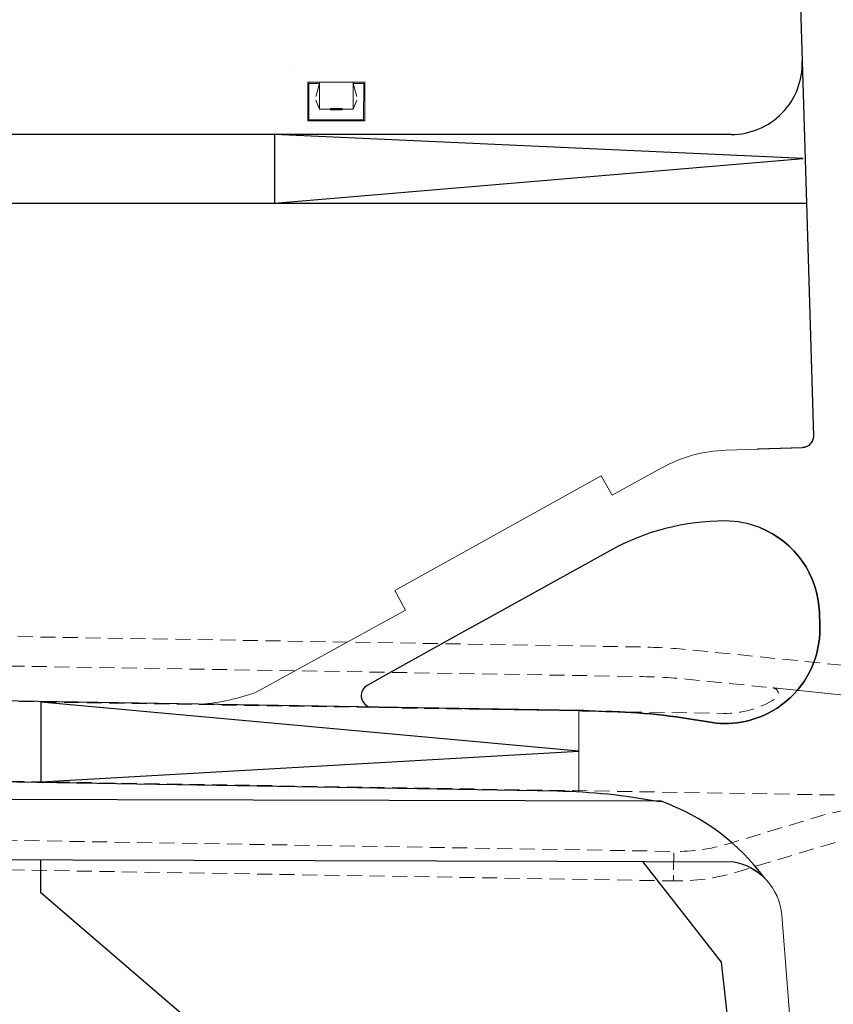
# Model space of a CAD drawing. Header units: metres. Extents: x 239845 to 242720, y 580286 to 584200.
# Tile 45 of 113: x 239995 to 240064, y 583717 to 583801. Entities that reach past the tile are written whole.
import ezdxf

# ---------------------------------------------------------------- set-up
doc = ezdxf.new("R2010")
doc.units = ezdxf.units.M
doc.linetypes.add('DASHED', pattern=[19.05, 12.7, -6.35])
doc.layers.add('GBKN', color=9, linetype='Continuous', lineweight=0, true_color=0x808080)
for name, color, linetype, lineweight in [('GEO_kant verharding', 8, 'Continuous', 0), ('Ondergrond Meerstad Kunstwerken', 1, 'Continuous', 0), ('T-WE-GR-MAAIVELD-G', 3, 'DASHED', 0), ('WG-alg-arcering red', 1, 'Continuous', 0)]:
    doc.layers.add(name, color=color, linetype=linetype, lineweight=lineweight)
for name, color, linetype in [('Meerstad  taludlijn-insteek', 8, 'Continuous'), ('Meerstad  taludlijn-kruin', 8, 'Continuous'), ('WG-nw-vh-materiaalscheiding', 7, 'Continuous'), ('WG-nw-vh-opsl.band 100x200mm', 6, 'Continuous')]:
    doc.layers.add(name, color=color, linetype=linetype)

msp = doc.modelspace()

# ---------------------------------------------------------------- linework, layer by layer
at = {"layer": 'GBKN', "flags": 128}
msp.add_lwpolyline([(240042.641, 583735.24), (240042.639, 583742.125)], dxfattribs=at)
at = {"layer": 'GEO_kant verharding', "flags": 128}
for points in [[(240049.592, 583734.429), (239969.034, 583734.649, -0.032582), (239936.893, 583736.834), (239929.964, 583737.761)], [(240100.352, 583729.887), (240078.622, 583730.249), (240075.619, 583729.258), (240068.941, 583729.276, 0.382579), (240064.89, 583723.971), (240066.256, 583706.632), (240061.233, 583706.723), (240059.809, 583724.792, 0.338435), (240055.754, 583729.312), (239969.02, 583729.549, -0.032582), (239936.217, 583731.779), (239929.964, 583732.616)]]:
    msp.add_lwpolyline(points, format="xyb", dxfattribs=at)
at = {"layer": 'Meerstad  taludlijn-insteek'}
msp.add_lwpolyline([(240056.827, 583632.083), (240056.713, 583632.159), (240052.395, 583633.263), (240037.985, 583635.192), (240034.857, 583637.839), (240039.403, 583663.65), (240039.391, 583690.307), (239997.104, 583726.674), (239997.104, 583729.472)], dxfattribs=at)
at = {"layer": 'Meerstad  taludlijn-kruin'}
msp.add_lwpolyline([(240048.025, 583729.333), (240054.683, 583720.816), (240061.754, 583657.109)], dxfattribs=at)
at = {"layer": 'Ondergrond Meerstad Kunstwerken'}
for points in [[(240018.697, 583796.283), (240018.681, 583796.283)], [(240020.697, 583795.182), (240020.375, 583794.085)], [(240023.527, 583795.181), (240023.847, 583794.084)], [(240020.696, 583793.007), (240020.376, 583793.78)], [(240023.526, 583793.006), (240023.846, 583793.779)]]:
    msp.add_lwpolyline(points, dxfattribs=at)
for points in [[(240024.527, 583795.281), (240019.697, 583795.283), (240019.695, 583792.008), (240024.525, 583792.006)], [(240024.425, 583792.106), (240019.795, 583792.107), (240019.797, 583795.182), (240020.697, 583795.182), (240020.697, 583795.282), (240019.697, 583795.283), (240019.695, 583792.008), (240024.525, 583792.006), (240024.527, 583795.281), (240023.527, 583795.281), (240023.527, 583795.181), (240024.427, 583795.181)], [(240019.795, 583792.107), (240024.425, 583792.106), (240024.427, 583795.181), (240023.527, 583795.181), (240023.526, 583793.006), (240020.696, 583793.007), (240020.697, 583795.182), (240019.797, 583795.182)], [(240020.696, 583793.007), (240023.526, 583793.006), (240023.527, 583795.181), (240023.527, 583795.281), (240020.697, 583795.282), (240020.697, 583795.182)], [(240021.611, 583793.057), (240022.611, 583793.056), (240022.611, 583792.956), (240021.611, 583792.957)]]:
    msp.add_lwpolyline(points, close=True, dxfattribs=at)
at = {"layer": 'T-WE-GR-MAAIVELD-G', "ltscale": 0.1, "flags": 128}
for points in [[(239943.02, 583746.733), (240047.812, 583744.989, -0.021051), (240052.013, 583744.742), (240058.075, 583744.129), (240071.38, 583742.782, 0.00841), (240073.14, 583742.634, 0.012836), (240075.832, 583742.522), (240080.72, 583742.441), (240080.761, 583744.941), (240075.873, 583745.022, -0.021254), (240071.631, 583745.27), (240070.363, 583745.398), (240059.694, 583746.478), (240052.265, 583747.229, 0.021051), (240047.853, 583747.489), (239943.02, 583749.234)], [(239943.02, 583736.982), (240080.591, 583734.692), (240080.703, 583741.441), (240075.399, 583741.529, -0.139648), (240071.204, 583742.8), (240059.07, 583744.028, -0.712779), (240059.287, 583743.108, -0.146126), (240054.879, 583741.871), (239943.02, 583743.733)]]:
    msp.add_lwpolyline(points, format="xyb", dxfattribs=at)
msp.add_lwpolyline([(240080.574, 583733.692), (240068.312, 583733.896, 0.077676), (240062.959, 583733.151), (240055.272, 583730.828, -0.077676), (240050.684, 583730.189), (240050.643, 583727.69, 0.077676), (240055.996, 583728.435), (240056.166, 583728.487), (240063.682, 583730.758, -0.077676), (240068.27, 583731.397), (240078.345, 583731.229), (240080.532, 583731.193)], format="xyb", close=True, dxfattribs=at)
msp.add_lwpolyline([(239943.02, 583729.481), (240050.643, 583727.69), (240050.684, 583730.189), (239943.02, 583731.981)], dxfattribs=at)
at = {"layer": 'WG-alg-arcering red'}
msp.add_lwpolyline([(239929.964, 583744), (239967.576, 583743.374), (239991.771, 583742.972), (240010.678, 583742.657, 0.069346), (240015.327, 583743.665), (240027.979, 583750.617), (240027.056, 583752.278), (240044.541, 583761.988), (240045.463, 583760.327), (240049.618, 583762.634, -0.119755), (240055.081, 583764.138), (240061.578, 583764.334, 0.368505), (240062.499, 583765.333), (240061.902, 583785.062), (240022.695, 583785.062), (239929.964, 583785.062)], format="xyb", dxfattribs=at)
at = {"layer": 'WG-nw-vh-materiaalscheiding'}
for points in [[(239929.964, 583825.979), (240054.892, 583825.979, -0.40539), (240060.84, 583820.208), (240061.902, 583785.062), (240062.499, 583765.333, -0.404832), (240061.577, 583764.384), (240061.578, 583764.334)], [(240057.956, 583757.588, -0.299112), (240063, 583750.395), (240063.035, 583749.253, -0.03864), (240062.977, 583748.02, -0.235602), (240059.02, 583742.073, -0.178113), (240053.574, 583741.146, 0.040997), (240044.881, 583742.037)], [(240043.05, 583742.116, 0.002055), (240042.639, 583742.125), (239991.771, 583742.972), (239967.576, 583743.374), (239929.964, 583744)], [(239929.964, 583732.616), (239936.217, 583731.779, 0.032582), (239969.02, 583729.549), (240040.823, 583729.353), (240055.754, 583729.312, -0.150269), (240058.354, 583727.941, 0.14897), (240049.592, 583734.429), (239969.034, 583734.649, -0.032582), (239936.893, 583736.834), (239935.183, 583737.063), (239930.479, 583737.692)], [(239935.183, 583737.063), (239935.183, 583737.063), (239967.462, 583736.525), (239991.657, 583736.122), (240040.812, 583735.304, -0.042906), (240049.324, 583734.43), (240049.592, 583734.429)]]:
    msp.add_lwpolyline(points, format="xyb", dxfattribs=at)
for points in [[(240061.638, 583788.838), (240016.89, 583790.862), (240016.89, 583785.062)], [(240042.64, 583738.683), (239997.104, 583742.833), (239997.104, 583736.082)]]:
    msp.add_lwpolyline(points, close=True, dxfattribs=at)
msp.add_lwpolyline([(240061.578, 583764.334), (240057.755, 583764.219)], dxfattribs=at)
msp.add_lwpolyline([(240057.956, 583757.588, 0.09405), (240055.027, 583758.153, 0.128161), (240045.259, 583755.638), (240035.017, 583749.95), (240032.72, 583748.674), (240026.014, 583744.95), (240024.734, 583744.239, 0.648199), (240024.891, 583742.42), (240042.639, 583742.125, -0.011213), (240044.881, 583742.037, -0.040997), (240053.574, 583741.146, 0.178113), (240059.02, 583742.073, 0.235602), (240062.977, 583748.02, 0.03864), (240063.035, 583749.253), (240063, 583750.395, 0.299112)], format="xyb", close=True, dxfattribs=at)
at = {"layer": 'WG-nw-vh-opsl.band 100x200mm'}
for p, q in [((240055.543, 583790.862), (239929.964, 583790.862)), ((239929.964, 583785.062), (240061.902, 583785.062))]:
    msp.add_line(p, q, dxfattribs=at)
msp.add_lwpolyline([(240055.543, 583790.862, 0.423093), (240061.54, 583797.044)], format="xyb", dxfattribs=at)

doc.saveas('drawing.dxf')
